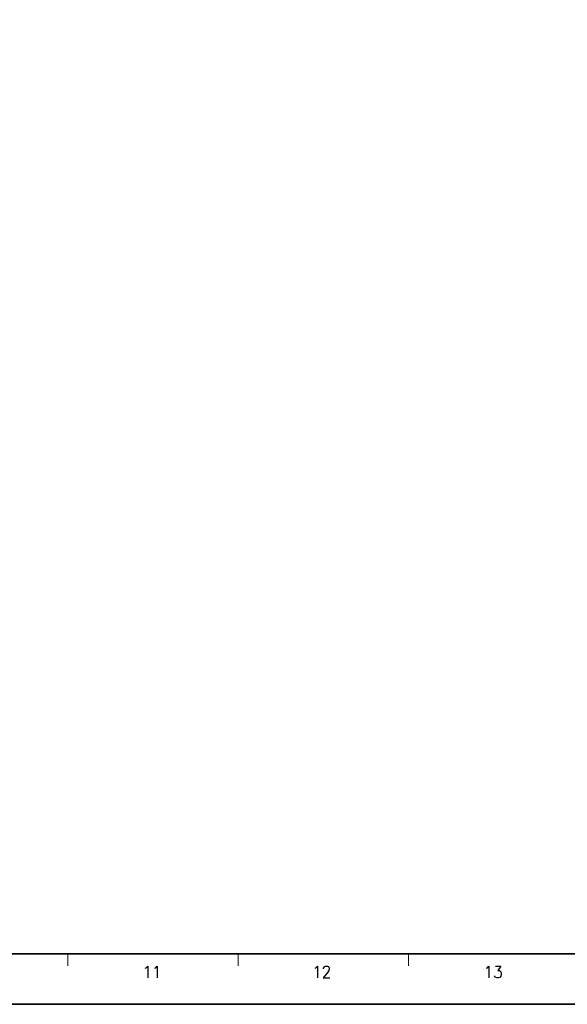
# Model space of a CAD drawing. Header units: millimetres. Extents: x 4497 to 11741, y 5958 to 12619.
# Tile 128 of 256: x 6786 to 7015, y 7598 to 8010. Entities that reach past the tile are written whole.
import ezdxf
from ezdxf.enums import TextEntityAlignment as Align

# ---------------------------------------------------------------- set-up
doc = ezdxf.new("R2010")
doc.units = ezdxf.units.MM
doc.header["$LTSCALE"] = 0.8
doc.layers.get('0').update_dxf_attribs({"linetype": 'CONTINUOUS', "lineweight": 0})
doc.styles.get("Standard").update_dxf_attribs({"font": 'romans.shx', "width": 0.8, "oblique": 5, "bigfont": 'whgtxt.shx'})

msp = doc.modelspace()

# ---------------------------------------------------------------- linework, layer by layer
at = {"color": 7, "linetype": 'Continuous', "lineweight": 35}
msp.add_line((6093.902, 7619.36), (7233.429, 7619.36), dxfattribs=at)
at = {"color": 7, "linetype": 'Continuous'}
for p, q in [((6684.781, 7619.36), (6898.442, 7619.36)), ((6684.781, 7619.36), (6898.442, 7619.36)), ((6733.49, 7619.36), (6898.442, 7619.36)), ((6806.107, 7614.379), (6806.107, 7619.36)), ((6877.327, 7614.379), (6877.327, 7619.36)), ((6948.548, 7614.379), (6948.548, 7619.36))]:
    msp.add_line(p, q, dxfattribs=at)
at = {"color": 7, "linetype": 'Continuous', "lineweight": 35}
msp.add_lwpolyline([(7255.176, 8438.294), (6067.176, 8438.294), (6067.176, 7598.294), (7255.176, 7598.294)], close=True, dxfattribs=at)

# ---------------------------------------------------------------- texts
at = {"color": 7, "linetype": 'Continuous', "width": 0.933333}
for s, p in [('11', (6841.318, 7611.792)), ('12', (6912.283, 7611.792)), ('13', (6983.975, 7611.792))]:
    msp.add_text(s, height=4.9805, dxfattribs=at).set_placement(p, align=Align.MIDDLE_CENTER)

doc.saveas('drawing.dxf')
